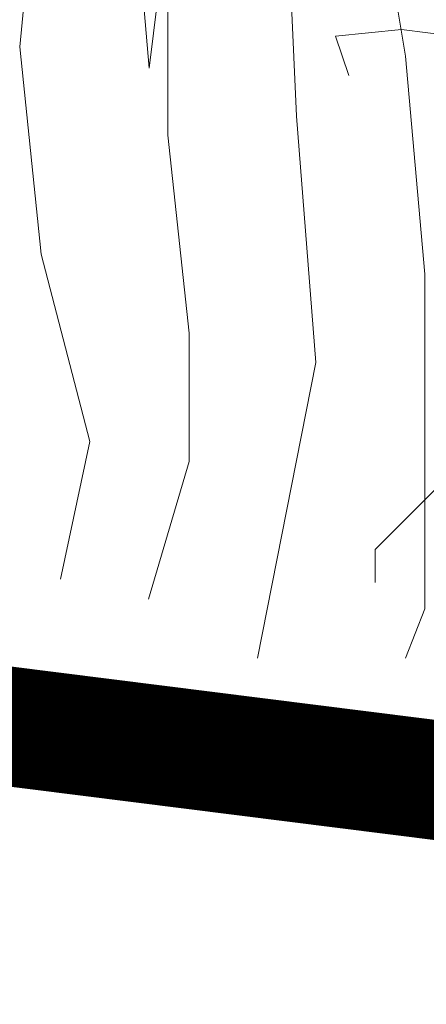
# Model space of a CAD drawing. Header units: millimetres. Extents: x 16698 to 93787, y -21104 to 39413.
# Tile 228 of 256: x 54550 to 54560, y 19709 to 19734. Entities that reach past the tile are written whole.
import ezdxf

# ---------------------------------------------------------------- set-up
doc = ezdxf.new("R2010")
doc.units = ezdxf.units.MM
doc.layers.add('__MODUS_ŚCIANY', color=2, linetype='Continuous', lineweight=35)
doc.layers.add('_MODUS - zielen', color=66, linetype='Continuous', lineweight=9)

msp = doc.modelspace()

# ---------------------------------------------------------------- linework, layer by layer
at = {"layer": '__MODUS_ŚCIANY', "ltscale": 2, "const_width": 3}
msp.add_lwpolyline([(51921.59792, 19704.92356), (53078.13625, 19704.92356), (53384.79919, 19720.01898), (53624.88625, 19719.92356), (53630.88625, 19719.92356), (53800.13625, 19719.92356), (53900.13625, 19719.92356), (54516.33569, 19720.43431), (54758.95855, 19689.92356)], dxfattribs=at)
at = {"layer": '_MODUS - zielen', "transparency": 33554687}
for p, q in [((54550.0068, 19733.32197), (54551.02931, 19744.25269)), ((54559.70022, 19733.08499), (54557.9415, 19743.74911)), ((54556.95989, 19731.57424), (54556.46908, 19743.00854)), ((54553.72875, 19731.10028), (54553.72875, 19742.74194)), ((54553.26031, 19732.78459), (54552.78031, 19738.30459)), ((54553.74031, 19736.74459), (54553.26031, 19732.78459)), ((54550.5385, 19728.1084), (54550.0068, 19733.32197)), ((54560.19103, 19727.60482), (54559.70022, 19733.08499)), ((54557.45069, 19725.38312), (54556.95989, 19731.57424)), ((54554.26045, 19726.12369), (54553.72875, 19731.10028)), ((54551.76552, 19723.39841), (54550.5385, 19728.1084)), ((54560.19103, 19719.19201), (54560.19103, 19727.60482)), ((54554.26045, 19722.89483), (54554.26045, 19726.12369)), ((54555.97828, 19717.94786), (54557.45069, 19725.38312)), ((54551.02931, 19719.93257), (54551.76552, 19723.39841)), ((54553.23794, 19719.42899), (54554.26045, 19722.89483)), ((54559.70022, 19717.94786), (54560.19103, 19719.19201))]:
    msp.add_line(p, q, dxfattribs=at)
for points in [[(54558.27836, 19732.59421), (54557.94743, 19733.58699), (54559.60206, 19733.75245), (54560.92577, 19733.58699), (54561.91855, 19732.42874), (54562.74587, 19730.93957)], [(54558.94021, 19719.85352), (54558.94021, 19720.68084), (54560.42938, 19722.17001), (54560.59484, 19723.65918), (54560.42938, 19724.81742), (54562.08402, 19726.3066), (54562.58041, 19727.79577), (54563.90411, 19727.79577)]]:
    msp.add_lwpolyline(points, dxfattribs=at)

doc.saveas('drawing.dxf')
